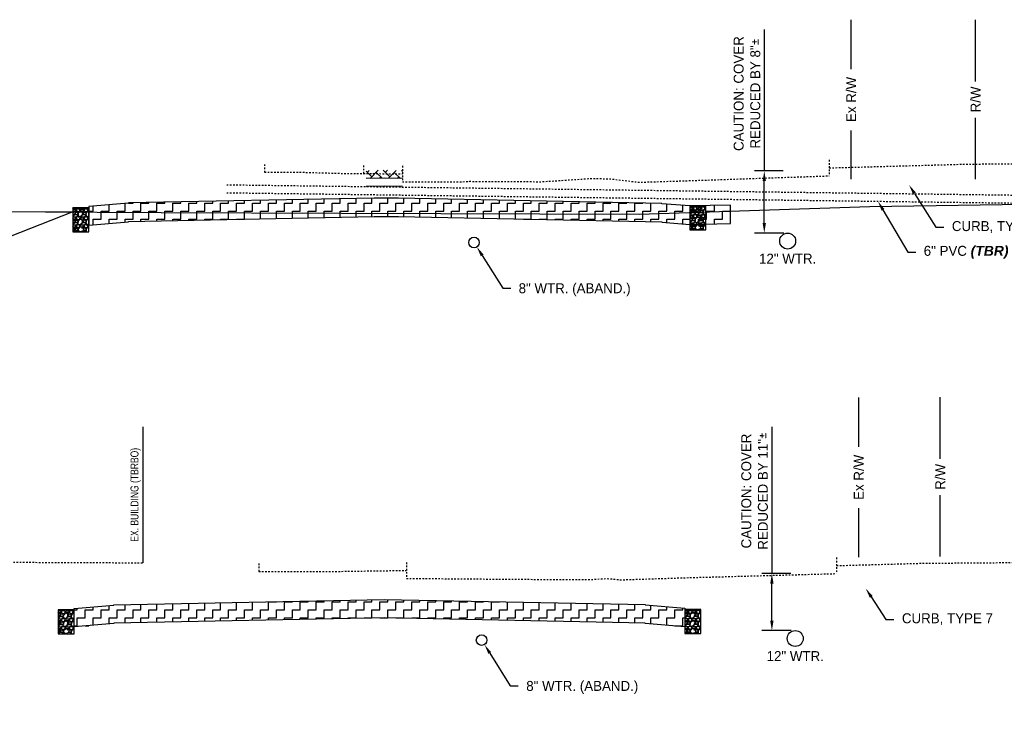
# Model space of a CAD drawing. Header units: feet. Extents: x 161250 to 169758, y 287353 to 289076.
# Tile 28 of 36: x 168385 to 168447, y 288291 to 288335. Entities that reach past the tile are written whole.
import ezdxf
from ezdxf import colors
from ezdxf.entities.mleader import LeaderData, LeaderLine
from ezdxf.math import Vec2, Vec3

# ---------------------------------------------------------------- set-up
doc = ezdxf.new("R2010")
doc.units = ezdxf.units.FT
doc.header["$MEASUREMENT"] = 0
doc.linetypes.add('OhDOT_USTN2', pattern=[0.11, 0.069, -0.041])
doc.linetypes.add('OhDOT_USTN5', pattern=[0.11, 0.055, -0.055])
for name, color, linetype in [('BD_X_Building', 130, 'Continuous'), ('DR_X_Storm_Sewer', 200, 'OhDOT_USTN5'), ('DR_X_Text', 210, 'Continuous'), ('PV_P_Curb', 6, 'Continuous'), ('RD_P_Text', 1, 'Continuous'), ('RW_P_Fee_RW', 10, 'rowpr'), ('RW_X_Fee_RW', 50, 'rowex'), ('SC_Shading1', 247, 'Continuous'), ('UT_X_Gas', 52, 'gasex'), ('UT_X_Gas_Text', 56, 'Continuous'), ('UT_X_Water_Text', 142, 'Continuous'), ('XS_P_Curb', 6, 'Continuous'), ('XS_X_Ground_Line', 180, 'OhDOT_USTN2')]:
    doc.layers.add(name, color=color, linetype=linetype)
doc.layers.add('DR_P_Storm_Sewer', color=1, linetype='Continuous', true_color=0xff0000)
doc.styles.add('Slanted', font='font31.shx', dxfattribs={"height": 0.1})
doc.styles.add('Slanted-Normal', font='font31.shx', dxfattribs={"height": 0.1})
doc.styles.get("Standard").update_dxf_attribs({"font": 'font31.shx'})
doc.styles.add('Straight-Normal', font='font30.shx', dxfattribs={"height": 0.1})
doc.linetypes.add('gasex', pattern='A,0.15,-0.2,0.15,-0.2,0.15,-0.1,["G",Straight-Normal,S=1,R=0,X=0,Y=-0.06],-0.15,0.15,-0.2,0.15,-0.2', length=1.8)
doc.linetypes.add('rowex', pattern='A,0.75,-0.05,["Ex R/W",Straight-Normal,S=1,R=0,X=0,Y=-0.06],-0.7,0.75,-0.3,0.75,-0.3,0.75,-0.3,0.75,-0.3', length=5.7)
doc.linetypes.add('rowpr', pattern='A,1.95,-0.05,["R/W",Slanted,S=1,R=0,X=0,Y=-0.06],-0.4,1.95', length=4.35)
doc.dimstyles.new('COEC', dxfattribs={"dimscale": 13.9, "dimtxt": 0.18, "dimasz": 0.18, "dimexe": 0.18, "dimexo": 0.0625, "dimgap": 0.09, "dimtad": 1, "dimzin": 0, "dimdsep": 46, "dimtxsty": 'Standard', "dimcen": 0.09, "dimclrd": 256, "dimclre": 256, "dimclrt": 256, "dimaunit": 1, "dimadec": 4, "dimazin": 0, "dimtfac": 1, "dimtofl": 0, "dimtmove": 0, "dimatfit": 3, "dimfxl": 1, "dimtolj": 1, "dimtzin": 0, "dimlwd": -1, "dimlwe": -1, "dimarcsym": 0})
pattern_1 = [(0, (0, 0), (0.5, 0.5), [0.5, -0.5]), (90, (0.5, 0), (-0.5, 0.5), [0.5, -0.5])]

# ---------------------------------------------------------------- blocks, each defined once
blk = doc.blocks.new('*D1540')
at = {"layer": 'Defpoints', "color": 0, "transparency": 16777216}
for p in [(168432.1, 288300.27), (168433.532, 288300.27), (168433.567, 288296.698)]:
    blk.add_point(p, dxfattribs=at)
at = {"layer": 'UT_X_Water_Text', "transparency": 16777216}
for p, q in [((168432.1, 288309.464), (168432.1, 288300.27)), ((168433.282, 288300.27), (168431.475, 288300.27)), ((168432.1, 288297.323), (168432.1, 288299.645)), ((168433.317, 288296.698), (168431.475, 288296.698))]:
    blk.add_line(p, q, dxfattribs=at)
for points in [[(168431.995, 288299.645), (168432.204, 288299.645), (168432.1, 288300.27)], [(168431.995, 288297.323), (168432.204, 288297.323), (168432.1, 288296.698)]]:
    blk.add_solid(points, dxfattribs=at)
at = {"layer": 'UT_X_Water_Text', "transparency": 16777216, "insert": (168431.016, 288305.447), "char_height": 0.625, "attachment_point": 5, "rotation": 90}
blk.add_mtext('\\A1;CAUTION: COVER\\PREDUCED BY 11"{\\fISOCPEUR|b0|i0|c0|p34;%%P}', dxfattribs=at)
blk = doc.blocks.new('*D1541')
at = {"layer": 'Defpoints', "color": 0, "transparency": 16777216}
for p in [(168431.623, 288325.52), (168433.057, 288325.52), (168433.09, 288321.624)]:
    blk.add_point(p, dxfattribs=at)
at = {"layer": 'UT_X_Water_Text', "transparency": 16777216}
for p, q in [((168431.623, 288334.39), (168431.623, 288325.52)), ((168432.807, 288325.52), (168430.998, 288325.52)), ((168431.623, 288322.249), (168431.623, 288324.895)), ((168432.84, 288321.624), (168430.998, 288321.624))]:
    blk.add_line(p, q, dxfattribs=at)
for points in [[(168431.519, 288324.895), (168431.727, 288324.895), (168431.623, 288325.52)], [(168431.519, 288322.249), (168431.727, 288322.249), (168431.623, 288321.624)]]:
    blk.add_solid(points, dxfattribs=at)
at = {"layer": 'UT_X_Water_Text', "transparency": 16777216, "insert": (168430.54, 288330.373), "char_height": 0.625, "attachment_point": 5, "rotation": 90}
blk.add_mtext('\\A1;CAUTION: COVER\\PREDUCED BY 8"{\\fISOCPEUR|b0|i0|c0|p34;%%P}', dxfattribs=at)

msp = doc.modelspace()

# ---------------------------------------------------------------- hatches: boundary and pattern name
at = {"layer": 'SC_Shading1'}
h = msp.add_hatch(dxfattribs=at)
h.set_pattern_fill('AR-HBONE', color=256, scale=0.1)
h.set_pattern_definition([(45, (578.0164, 370.6187), (0, 0.56568542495), [1.2, -0.4]), (135, (578.29926, 370.90154), (4e-17, 0.56568542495), [1.2, -0.4])])
h.paths.add_polyline_path([(168406.632, 288325.546), (168407.759, 288325.569), (168408.91, 288325.546), (168408.91, 288325.046), (168407.759, 288325.069), (168406.632, 288325.046)])
h = msp.add_hatch(dxfattribs=at)
h.set_pattern_fill('ZIGZAG', color=256, scale=4)
h.set_pattern_definition(pattern_1)
h.paths.add_polyline_path([(168429.51, 288322.216), (168429.51, 288323.376), (168426.956, 288323.325), (168425.201, 288323.465), (168425.201, 288323.485), (168408.66, 288323.816), (168407.132, 288323.821), (168391.724, 288323.513), (168391.724, 288323.493), (168389.224, 288323.285), (168389.224, 288322.125), (168391.724, 288322.333), (168391.724, 288322.353), (168407.132, 288322.661), (168408.66, 288322.656), (168425.201, 288322.325), (168425.201, 288322.305), (168426.956, 288322.165)])
h = msp.add_hatch(dxfattribs=at)
h.set_pattern_fill('GRAVEL', color=256, scale=0.5)
h.set_pattern_definition([(228.012787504, (855.63909, 103.18175), (-4, -4.5), [0.067268, -6.6595440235]), (184.969740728, (855.59409, 103.13175), (6, 0.5), [0.115434, -11.4279623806]), (132.510447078, (855.47909, 103.12175), (5, -5.5), [0.081394, -8.05801629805]), (267.273689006, (855.28409, 102.99675), (0.5, 10), [0.105119, -10.4067790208]), (292.833654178, (855.27909, 102.89175), (-2.5, 6), [0.1030775, -10.20468656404]), (357.273689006, (855.31909, 102.79675), (-10, 0.5), [0.105119, -10.4067790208]), (37.694240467, (855.424091, 102.79175), (-6.5, -5), [0.1390145, -13.76242427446]), (72.255328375, (855.534091, 102.87675), (3.5, 11), [0.131244, -12.9931607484]), (121.429565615, (855.57409, 103.00175), (-4, 6.5), [0.105475, -10.4420365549]), (175.236358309, (855.51909, 103.09175), (5.5, -0.5), [0.120416, -5.9003812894]), (222.397437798, (855.399091, 103.10175), (-6, -5.5), [0.155724, -15.4166875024]), (138.814074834, (855.77909, 102.99175), (-3.5, 3), [0.0531505, -5.2619224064]), (171.46923439, (855.73909, 103.02675), (6.5, -1), [0.1011185, -10.0107557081]), (225, (855.6391, 103.04175), (-6e-17, -0.5), [0.0707105, -0.6363962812]), (203.198590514, (855.60409, 103.10175), (2.5, 1), [0.038079, -3.7698075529]), (291.801409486, (855.56909, 103.08675), (-0.5, 1.5), [0.0538515, -2.6387309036]), (30.963756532, (855.58909, 103.03675), (1.5, 1), [0.0874645, -2.8280114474]), (161.565051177, (855.66409, 103.08175), (1, -0.5), [0.0632455, -1.5178933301]), (16.389540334, (855.27909, 103.08675), (5, 1.5), [0.0886, -8.7714225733]), (70.346175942, (855.36409, 103.11175), (-2.0000000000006, -5.5000000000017), [0.0743305, -7.35870387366]), (293.198590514, (855.66409, 103.18175), (-1, 2.5), [0.0761575, -3.7317290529]), (343.610459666, (855.69409, 103.11175), (-5, 1.5), [0.0886, -8.7714225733]), (339.44395478, (855.27909, 102.77675), (-2.5, 1), [0.08544, -4.18656187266]), (294.775140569, (855.35909, 102.74675), (-2.5, 5.5), [0.071589, -7.08732153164]), (66.801409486, (855.66909, 102.68175), (1, 2.5), [0.0761575, -3.7317290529]), (17.354024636, (855.69909, 102.75175), (-6.5, -2), [0.0838155, -8.2977118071]), (69.44395478, (855.42409, 102.68175), (-1, -2.5), [0.04272, -4.22928187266]), (101.309932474, (855.63909, 102.68175), (-0.5, 2), [0.025495, -2.5240147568]), (165.96375653, (855.63409, 102.70675), (1.5, -0.5), [0.1030775, -1.9584753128]), (186.009005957, (855.53409, 102.73175), (5, 0.5), [0.095525, -9.4569615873]), (303.690067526, (855.58909, 102.99175), (-0.5, 1), [0.072111, -1.7306646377]), (353.157226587, (855.629091, 102.93175), (8.5, -1), [0.125897, -12.463781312]), (60.945395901, (855.75409, 102.91675), (-2, -3.5), [0.051478, -5.0963370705]), (90, (855.7791, 102.96175), (-0.5, 0.5), [0.03, -0.47]), (120.256437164, (855.52409, 102.74675), (2, -3.5), [0.069462, -6.8767599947]), (48.012787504, (855.48909, 102.80675), (4, 4.5), [0.134536, -6.5922760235]), (0, (855.5791, 102.90675), (0.5, 0.5), [0.13, -0.37]), (325.304846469, (855.70909, 102.90675), (5, -3.5), [0.079057, -7.8266371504]), (254.0546041, (855.77409, 102.86175), (-0.5, -2), [0.072801, -3.56725394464]), (207.645975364, (855.75409, 102.79175), (-9.5, -5), [0.1185325, -11.7347370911]), (175.42607874, (855.649091, 102.73675), (-6.5, 0.5), [0.1253995, -12.414536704])])
edge = h.paths.add_edge_path()
edge.add_arc((168427.456, 288321.991), 0.166, 0, 360)
h.paths.add_polyline_path([(168426.956, 288321.825), (168427.456, 288321.825), (168427.956, 288321.825), (168427.956, 288323.325), (168426.956, 288323.325)])
h = msp.add_hatch(dxfattribs=at)
h.set_pattern_fill('GRAVEL', color=256, scale=0.5)
h.set_pattern_definition([(228.012787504, (816.90665, 103.05878), (-4, -4.5), [0.067268, -6.6595440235]), (184.969740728, (816.86165, 103.008779), (6, 0.5), [0.115434, -11.4279623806]), (132.510447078, (816.74665, 102.99878), (5, -5.5), [0.081394, -8.05801629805]), (267.273689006, (816.55165, 102.87378), (0.5, 10), [0.105119, -10.4067790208]), (292.833654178, (816.54665, 102.76878), (-2.5, 6), [0.1030775, -10.20468656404]), (357.273689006, (816.58665, 102.67378), (-10, 0.5), [0.105119, -10.4067790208]), (37.694240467, (816.69165, 102.668779), (-6.5, -5), [0.1390145, -13.76242427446]), (72.255328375, (816.80165, 102.753779), (3.5, 11), [0.131244, -12.9931607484]), (121.429565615, (816.84165, 102.87878), (-4, 6.5), [0.105475, -10.4420365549]), (175.236358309, (816.78665, 102.96878), (5.5, -0.5), [0.120416, -5.9003812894]), (222.397437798, (816.66665, 102.978779), (-6, -5.5), [0.155724, -15.4166875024]), (138.814074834, (817.04665, 102.86878), (-3.5, 3), [0.0531505, -5.2619224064]), (171.46923439, (817.00665, 102.90378), (6.5, -1), [0.1011185, -10.0107557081]), (225, (816.90665, 102.91878), (-6e-17, -0.5), [0.0707105, -0.6363962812]), (203.198590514, (816.87165, 102.97878), (2.5, 1), [0.038079, -3.7698075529]), (291.801409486, (816.83665, 102.96378), (-0.5, 1.5), [0.0538515, -2.6387309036]), (30.963756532, (816.85665, 102.91378), (1.5, 1), [0.0874645, -2.8280114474]), (161.565051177, (816.93165, 102.95878), (1, -0.5), [0.0632455, -1.5178933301]), (16.389540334, (816.54665, 102.96378), (5, 1.5), [0.0886, -8.7714225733]), (70.346175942, (816.63165, 102.98878), (-2.0000000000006, -5.5000000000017), [0.0743305, -7.35870387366]), (293.198590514, (816.93165, 103.05878), (-1, 2.5), [0.0761575, -3.7317290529]), (343.610459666, (816.96165, 102.98878), (-5, 1.5), [0.0886, -8.7714225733]), (339.44395478, (816.54665, 102.65378), (-2.5, 1), [0.08544, -4.18656187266]), (294.775140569, (816.62665, 102.62378), (-2.5, 5.5), [0.071589, -7.08732153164]), (66.801409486, (816.93665, 102.55878), (1, 2.5), [0.0761575, -3.7317290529]), (17.354024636, (816.96665, 102.62878), (-6.5, -2), [0.0838155, -8.2977118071]), (69.44395478, (816.69165, 102.55878), (-1, -2.5), [0.04272, -4.22928187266]), (101.309932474, (816.90665, 102.55878), (-0.5, 2), [0.025495, -2.5240147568]), (165.96375653, (816.90165, 102.58378), (1.5, -0.5), [0.1030775, -1.9584753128]), (186.009005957, (816.80165, 102.60878), (5, 0.5), [0.095525, -9.4569615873]), (303.690067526, (816.85665, 102.86878), (-0.5, 1), [0.072111, -1.7306646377]), (353.157226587, (816.89665, 102.808779), (8.5, -1), [0.125897, -12.463781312]), (60.945395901, (817.02165, 102.79378), (-2, -3.5), [0.051478, -5.0963370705]), (90, (817.04665, 102.8388), (-0.5, 0.5), [0.03, -0.47]), (120.256437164, (816.79165, 102.62378), (2, -3.5), [0.069462, -6.8767599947]), (48.012787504, (816.75665, 102.68378), (4, 4.5), [0.134536, -6.5922760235]), (0, (816.84665, 102.7838), (0.5, 0.5), [0.13, -0.37]), (325.304846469, (816.97665, 102.78378), (5, -3.5), [0.079057, -7.8266371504]), (254.0546041, (817.04165, 102.73878), (-0.5, -2), [0.072801, -3.56725394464]), (207.645975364, (817.02165, 102.668779), (-9.5, -5), [0.1185325, -11.7347370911]), (175.42607874, (816.91665, 102.613779), (-6.5, 0.5), [0.1253995, -12.414536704])])
edge = h.paths.add_edge_path()
edge.add_arc((168388.724, 288321.868), 0.166, 0, 360)
h.paths.add_polyline_path([(168388.224, 288321.702), (168388.724, 288321.702), (168389.224, 288321.702), (168389.224, 288323.202), (168388.224, 288323.202)])
h = msp.add_hatch(dxfattribs=at)
h.set_pattern_fill('ZIGZAG', color=256, scale=4)
h.set_pattern_definition(pattern_1)
h.paths.add_polyline_path([(168426.645, 288296.934), (168424.145, 288297.143), (168424.145, 288297.163), (168407.757, 288297.49), (168390.801, 288297.151), (168390.801, 288297.131), (168388.301, 288296.923), (168388.301, 288298.083), (168390.801, 288298.291), (168390.801, 288298.311), (168407.757, 288298.65), (168424.145, 288298.323), (168424.145, 288298.303), (168426.645, 288298.094)])
h = msp.add_hatch(dxfattribs=at)
h.set_pattern_fill('GRAVEL', color=256, scale=0.5)
h.set_pattern_definition([(228.012787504, (815.983627, 77.856923), (-4, -4.5), [0.067268, -6.6595440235]), (184.969740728, (815.938627, 77.806923), (6, 0.5), [0.115434, -11.4279623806]), (132.510447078, (815.823627, 77.796923), (5, -5.5), [0.081394, -8.05801629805]), (267.273689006, (815.628627, 77.671923), (0.5, 10), [0.105119, -10.4067790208]), (292.833654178, (815.623627, 77.566923), (-2.5, 6), [0.1030775, -10.20468656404]), (357.273689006, (815.663627, 77.471923), (-10, 0.5), [0.105119, -10.4067790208]), (37.694240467, (815.768627, 77.466923), (-6.5, -5), [0.1390145, -13.76242427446]), (72.255328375, (815.878627, 77.551923), (3.5, 11), [0.131244, -12.9931607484]), (121.429565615, (815.918627, 77.676923), (-4, 6.5), [0.105475, -10.4420365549]), (175.236358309, (815.863627, 77.766923), (5.5, -0.5), [0.120416, -5.9003812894]), (222.397437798, (815.743627, 77.776923), (-6, -5.5), [0.155724, -15.4166875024]), (138.814074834, (816.123627, 77.666923), (-3.5, 3), [0.0531505, -5.2619224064]), (171.46923439, (816.083627, 77.701923), (6.5, -1), [0.1011185, -10.0107557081]), (225, (815.98363, 77.71692), (-6e-17, -0.5), [0.0707105, -0.6363962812]), (203.198590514, (815.948627, 77.77692), (2.5, 1), [0.038079, -3.7698075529]), (291.801409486, (815.91363, 77.76192), (-0.5, 1.5), [0.0538515, -2.6387309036]), (30.963756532, (815.93363, 77.71192), (1.5, 1), [0.0874645, -2.8280114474]), (161.565051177, (816.00863, 77.75692), (1, -0.5), [0.0632455, -1.5178933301]), (16.389540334, (815.623627, 77.761923), (5, 1.5), [0.0886, -8.7714225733]), (70.346175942, (815.708627, 77.786923), (-2.0000000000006, -5.5000000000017), [0.0743305, -7.35870387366]), (293.198590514, (816.008627, 77.85692), (-1, 2.5), [0.0761575, -3.7317290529]), (343.610459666, (816.038627, 77.786923), (-5, 1.5), [0.0886, -8.7714225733]), (339.44395478, (815.623627, 77.451923), (-2.5, 1), [0.08544, -4.18656187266]), (294.775140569, (815.703627, 77.421923), (-2.5, 5.5), [0.071589, -7.08732153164]), (66.801409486, (816.013627, 77.35692), (1, 2.5), [0.0761575, -3.7317290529]), (17.354024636, (816.043627, 77.426923), (-6.5, -2), [0.0838155, -8.2977118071]), (69.44395478, (815.768627, 77.356923), (-1, -2.5), [0.04272, -4.22928187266]), (101.309932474, (815.98363, 77.35692), (-0.5, 2), [0.025495, -2.5240147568]), (165.96375653, (815.97863, 77.38192), (1.5, -0.5), [0.1030775, -1.9584753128]), (186.009005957, (815.878627, 77.406923), (5, 0.5), [0.095525, -9.4569615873]), (303.690067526, (815.93363, 77.66692), (-0.5, 1), [0.072111, -1.7306646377]), (353.157226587, (815.973627, 77.606923), (8.5, -1), [0.125897, -12.463781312]), (60.945395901, (816.098627, 77.591923), (-2, -3.5), [0.051478, -5.0963370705]), (90, (816.12363, 77.6369), (-0.5, 0.5), [0.03, -0.47]), (120.256437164, (815.868627, 77.421923), (2, -3.5), [0.069462, -6.8767599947]), (48.012787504, (815.833627, 77.481923), (4, 4.5), [0.134536, -6.5922760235]), (0, (815.92363, 77.5819), (0.5, 0.5), [0.13, -0.37]), (325.304846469, (816.053627, 77.581923), (5, -3.5), [0.079057, -7.8266371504]), (254.0546041, (816.11863, 77.53692), (-0.5, -2), [0.072801, -3.56725394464]), (207.645975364, (816.098627, 77.466923), (-9.5, -5), [0.1185325, -11.7347370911]), (175.42607874, (815.993627, 77.411923), (-6.5, 0.5), [0.1253995, -12.414536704])])
edge = h.paths.add_edge_path()
edge.add_arc((168387.801, 288296.666), 0.166, 0, 360)
h.paths.add_polyline_path([(168387.301, 288296.5), (168387.801, 288296.5), (168388.301, 288296.5), (168388.301, 288298), (168387.301, 288298)])
h = msp.add_hatch(dxfattribs=at)
h.set_pattern_fill('GRAVEL', color=256, scale=0.5)
h.set_pattern_definition([(228.012787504, (855.32798, 77.86828), (-4, -4.5), [0.067268, -6.6595440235]), (184.969740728, (855.282982, 77.818279), (6, 0.5), [0.115434, -11.4279623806]), (132.510447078, (855.167982, 77.80828), (5, -5.5), [0.081394, -8.05801629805]), (267.273689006, (854.972982, 77.683279), (0.5, 10), [0.105119, -10.4067790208]), (292.833654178, (854.967982, 77.578279), (-2.5, 6), [0.1030775, -10.20468656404]), (357.273689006, (855.007982, 77.483279), (-10, 0.5), [0.105119, -10.4067790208]), (37.694240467, (855.112982, 77.478279), (-6.5, -5), [0.1390145, -13.76242427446]), (72.255328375, (855.222982, 77.563279), (3.5, 11), [0.131244, -12.9931607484]), (121.429565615, (855.262982, 77.688279), (-4, 6.5), [0.105475, -10.4420365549]), (175.236358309, (855.20798, 77.77828), (5.5, -0.5), [0.120416, -5.9003812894]), (222.397437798, (855.087982, 77.788279), (-6, -5.5), [0.155724, -15.4166875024]), (138.814074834, (855.46798, 77.67828), (-3.5, 3), [0.0531505, -5.2619224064]), (171.46923439, (855.427982, 77.713279), (6.5, -1), [0.1011185, -10.0107557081]), (225, (855.32798, 77.72828), (-6e-17, -0.5), [0.0707105, -0.6363962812]), (203.198590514, (855.29298, 77.78828), (2.5, 1), [0.038079, -3.7698075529]), (291.801409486, (855.25798, 77.77328), (-0.5, 1.5), [0.0538515, -2.6387309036]), (30.963756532, (855.27798, 77.72328), (1.5, 1), [0.0874645, -2.8280114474]), (161.565051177, (855.35298, 77.76828), (1, -0.5), [0.0632455, -1.5178933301]), (16.389540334, (854.967982, 77.773279), (5, 1.5), [0.0886, -8.7714225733]), (70.346175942, (855.052982, 77.79828), (-2.0000000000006, -5.5000000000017), [0.0743305, -7.35870387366]), (293.198590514, (855.35298, 77.86828), (-1, 2.5), [0.0761575, -3.7317290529]), (343.610459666, (855.382982, 77.798279), (-5, 1.5), [0.0886, -8.7714225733]), (339.44395478, (854.96798, 77.46328), (-2.5, 1), [0.08544, -4.18656187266]), (294.775140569, (855.04798, 77.43328), (-2.5, 5.5), [0.071589, -7.08732153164]), (66.801409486, (855.35798, 77.36828), (1, 2.5), [0.0761575, -3.7317290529]), (17.354024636, (855.387982, 77.43828), (-6.5, -2), [0.0838155, -8.2977118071]), (69.44395478, (855.11298, 77.36828), (-1, -2.5), [0.04272, -4.22928187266]), (101.309932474, (855.32798, 77.36828), (-0.5, 2), [0.025495, -2.5240147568]), (165.96375653, (855.32298, 77.39328), (1.5, -0.5), [0.1030775, -1.9584753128]), (186.009005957, (855.222982, 77.418279), (5, 0.5), [0.095525, -9.4569615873]), (303.690067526, (855.27798, 77.67828), (-0.5, 1), [0.072111, -1.7306646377]), (353.157226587, (855.317982, 77.618279), (8.5, -1), [0.125897, -12.463781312]), (60.945395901, (855.44298, 77.60328), (-2, -3.5), [0.051478, -5.0963370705]), (90, (855.468, 77.6483), (-0.5, 0.5), [0.03, -0.47]), (120.256437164, (855.21298, 77.43328), (2, -3.5), [0.069462, -6.8767599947]), (48.012787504, (855.17798, 77.49328), (4, 4.5), [0.134536, -6.5922760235]), (0, (855.268, 77.5933), (0.5, 0.5), [0.13, -0.37]), (325.304846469, (855.397982, 77.59328), (5, -3.5), [0.079057, -7.8266371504]), (254.0546041, (855.46298, 77.54828), (-0.5, -2), [0.072801, -3.56725394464]), (207.645975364, (855.442982, 77.478279), (-9.5, -5), [0.1185325, -11.7347370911]), (175.42607874, (855.337982, 77.423279), (-6.5, 0.5), [0.1253995, -12.414536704])])
edge = h.paths.add_edge_path()
edge.add_arc((168427.145, 288296.677), 0.166, 0, 360)
h.paths.add_polyline_path([(168426.645, 288296.511), (168427.145, 288296.511), (168427.645, 288296.511), (168427.645, 288298.011), (168426.645, 288298.011)])

# ---------------------------------------------------------------- linework, layer by layer
at = {"layer": 'BD_X_Building', "flags": 128}
msp.add_lwpolyline([(168392.637, 288300.945), (168392.637, 288309.475)], dxfattribs=at)
at = {"layer": 'DR_P_Storm_Sewer'}
for centre in [(168427.456, 288321.991), (168388.724, 288321.868), (168387.801, 288296.666), (168427.145, 288296.677)]:
    msp.add_circle(centre, 0.166, dxfattribs=at)
at = {"layer": 'DR_X_Storm_Sewer', "flags": 128}
for points in [[(168397.883, 288324.656), (168473.757, 288323.662)], [(168397.883, 288324.156), (168473.757, 288323.162)]]:
    msp.add_lwpolyline(points, dxfattribs=at)
at = {"layer": 'PV_P_Curb', "flags": 128}
for points in [[(168429.51, 288322.216), (168429.51, 288323.376), (168426.956, 288323.325), (168425.201, 288323.465), (168425.201, 288323.485), (168408.66, 288323.816), (168407.132, 288323.821), (168391.724, 288323.513), (168391.724, 288323.493), (168389.224, 288323.285), (168389.224, 288322.125), (168391.724, 288322.333), (168391.724, 288322.353), (168407.132, 288322.661), (168408.66, 288322.656), (168425.201, 288322.325), (168425.201, 288322.305), (168426.956, 288322.165)], [(168426.645, 288296.934), (168424.145, 288297.143), (168424.145, 288297.163), (168407.757, 288297.49), (168390.801, 288297.151), (168390.801, 288297.131), (168388.301, 288296.923), (168388.301, 288298.083), (168390.801, 288298.291), (168390.801, 288298.311), (168407.757, 288298.65), (168424.145, 288298.323), (168424.145, 288298.303), (168426.645, 288298.094)]]:
    msp.add_lwpolyline(points, close=True, dxfattribs=at)
at = {"layer": 'RW_P_Fee_RW', "flags": 128}
for points in [[(168444.887, 288331.133), (168444.887, 288335.006)], [(168444.887, 288325.006), (168444.887, 288328.849)], [(168442.672, 288307.462), (168442.672, 288311.335)], [(168442.672, 288301.335), (168442.672, 288305.178)]]:
    msp.add_lwpolyline(points, dxfattribs=at)
at = {"layer": 'RW_X_Fee_RW', "linetype": 'Continuous', "flags": 128}
for points in [[(168437.08, 288331.91), (168437.08, 288335.006)], [(168437.08, 288325.006), (168437.08, 288328.061)], [(168437.556, 288308.211), (168437.556, 288311.307)], [(168437.556, 288301.307), (168437.556, 288304.362)]]:
    msp.add_lwpolyline(points, dxfattribs=at)
at = {"layer": 'UT_X_Gas', "flags": 128}
msp.add_lwpolyline([(168337.757, 288323.26), (168389.757, 288322.943), (168393.757, 288322.91), (168405.086, 288322.869), (168423.777, 288322.811), (168438.257, 288323.284), (168456.257, 288323.565), (168477.757, 288323.769)], dxfattribs=at)
at = {"layer": 'UT_X_Water_Text'}
for centre, radius in [((168433.09, 288321.124), 0.5), ((168413.403, 288321.035), 0.333), ((168413.882, 288296.097), 0.333), ((168433.567, 288296.198), 0.5)]:
    msp.add_circle(centre, radius, dxfattribs=at)
at = {"layer": 'XS_P_Curb', "flags": 128}
for points in [[(168408.91, 288325.046), (168407.759, 288325.069), (168406.632, 288325.046)], [(168408.91, 288324.546), (168407.759, 288324.569), (168406.632, 288324.546)]]:
    msp.add_lwpolyline(points, dxfattribs=at)
for points in [[(168426.956, 288321.825), (168427.956, 288321.825), (168427.956, 288323.325), (168426.956, 288323.325)], [(168388.224, 288321.702), (168389.224, 288321.702), (168389.224, 288323.202), (168388.224, 288323.202)], [(168387.301, 288296.5), (168388.301, 288296.5), (168388.301, 288298), (168387.301, 288298)], [(168426.645, 288296.511), (168427.645, 288296.511), (168427.645, 288298.011), (168426.645, 288298.011)]]:
    msp.add_lwpolyline(points, close=True, dxfattribs=at)
at = {"layer": 'XS_X_Ground_Line', "flags": 128}
for points in [[(168400.256, 288325.935), (168400.256, 288325.435)], [(168406.463, 288325.863), (168406.463, 288325.363)], [(168408.908, 288325.835), (168408.908, 288324.835)], [(168435.697, 288325.713), (168444.161, 288325.946), (168456.079, 288326.064), (168456.97, 288326.072), (168467.364, 288326.171), (168477.757, 288326.269)], [(168435.697, 288326.213), (168435.697, 288325.213)], [(168400.256, 288325.435), (168402.728, 288325.436), (168405.02, 288325.371), (168406.463, 288325.363)], [(168406.463, 288325.363), (168407.757, 288325.347), (168408.908, 288325.335)], [(168408.908, 288324.835), (168410.996, 288324.837), (168412.619, 288324.838), (168413.137, 288324.87), (168417.637, 288324.846), (168420.849, 288325.056), (168422.017, 288325.016), (168423.777, 288324.811), (168427.039, 288324.917), (168434.701, 288325.179), (168435.697, 288325.213)], [(168351.889, 288301.123), (168392.637, 288300.945)], [(168436.162, 288300.769), (168441.446, 288300.916), (168447.373, 288300.963), (168452.679, 288301.076), (168459.163, 288301.173), (168468.126, 288301.307), (168472.942, 288301.359), (168477.757, 288301.411)], [(168436.162, 288301.269), (168436.162, 288300.269)], [(168399.893, 288300.905), (168399.893, 288300.405)], [(168399.893, 288300.405), (168404.982, 288300.407), (168407.757, 288300.448), (168409.168, 288300.468)], [(168409.168, 288300.968), (168409.168, 288299.968)], [(168409.168, 288299.968), (168415.765, 288299.915), (168420.639, 288299.888), (168421.654, 288299.955), (168422.023, 288299.942), (168422.579, 288299.877), (168426.646, 288300.009), (168436.162, 288300.269)]]:
    msp.add_lwpolyline(points, dxfattribs=at)

# ---------------------------------------------------------------- texts
at = {"layer": 'BD_X_Building', "insert": (168392.168, 288305.21), "char_height": 0.5, "attachment_point": 5, "rotation": 90}
msp.add_mtext_dynamic_manual_height_columns('{\\W0.8;EX. BUILDING (TBRBO)}', width=10.69954, gutter_width=10, heights=[0], dxfattribs=at)
at = {"layer": 'RW_P_Fee_RW', "char_height": 0.625, "attachment_point": 5, "rotation": 90}
for insert in [(168444.887, 288330.006), (168442.672, 288306.335)]:
    msp.add_mtext_dynamic_manual_height_columns('R/W', width=4.5665, gutter_width=10, heights=[0], dxfattribs=dict(at, insert=insert))
at = {"layer": 'RW_X_Fee_RW', "char_height": 0.625, "attachment_point": 5, "rotation": 90}
for insert in [(168437.08, 288330.006), (168437.556, 288306.307)]:
    msp.add_mtext_dynamic_manual_height_columns('Ex R/W', width=9.60773, gutter_width=10, heights=[0], dxfattribs=dict(at, insert=insert))
at = {"layer": 'UT_X_Water_Text', "char_height": 0.625, "attachment_point": 2}
for insert in [(168433.09, 288320.333), (168433.567, 288295.407)]:
    msp.add_mtext_dynamic_manual_height_columns('12" WTR.', width=4.5, gutter_width=10, heights=[0], dxfattribs=dict(at, insert=insert))

# ---------------------------------------------------------------- dimensions: what is measured, and where the dimension line sits
at = {"layer": 'UT_X_Water_Text'}
for base, p1, p2, text, picture, middle in [((168431.623, 288325.52), (168433.09, 288321.624), (168433.057, 288325.52), 'CAUTION: COVER\\PREDUCED BY 8"{\\fISOCPEUR|b0|i0|c0|p34;%%P}', '*D1541', (168431.965, 288330.373)), ((168432.1, 288300.27), (168433.567, 288296.698), (168433.532, 288300.27), 'CAUTION: COVER\\PREDUCED BY 11"{\\fISOCPEUR|b0|i0|c0|p34;%%P}', '*D1540', (168432.442, 288305.447))]:
    dim = msp.add_linear_dim(base=base, p1=p1, p2=p2, angle=90, text=text, dimstyle='COEC', override={"dimscale": 5, "dimtxt": 0.125, "dimasz": 0.125, "dimexe": 0.125, "dimexo": 0.05, "dimgap": 0.05, "dimtmove": 1}, dxfattribs=at)
    dim.commit()
    dim.dimension.update_dxf_attribs({"geometry": picture, "text_midpoint": middle, "dimtype": 160})

# ---------------------------------------------------------------- leaders
at = {"layer": 'DR_X_Text'}
ml = msp.add_multileader_mtext('Standard', dxfattribs=at)
ml.set_content('6" PVC {\\fArial|b1|i1|c0|p34;\\C1;(TBR)}', color=256, style='Slanted-Normal')
ml.set_leader_properties()
ml.build(insert=Vec2(0, 0))
ml.multileader.update_dxf_attribs({"dogleg_length": 0.1, "arrow_head_size": 0.625, "scale": 5})
ctx = ml.context
ctx.base_point, ctx.scale, ctx.char_height, ctx.arrow_head_size, ctx.landing_gap_size, ctx.plane_origin = Vec3(168441.131, 288320.419), 5, 0.625, 0.625, 0.5, Vec3(168438.757, 288323.621)
notes = []
notes.append((ctx, [(0, (1, 1, 0), (168440.631, 288320.419), (1, 0), 0.5, [(0, [(168438.757, 288323.621)], 0, [])])]))
ctx.mtext.insert, ctx.mtext.flow_direction = Vec3(168441.631, 288320.823), 5
at = {"layer": 'RD_P_Text', "color": 3}
ml = msp.add_multileader_mtext('Standard', dxfattribs=at)
ml.set_content('CURB, TYPE 7', color=3, style='Slanted-Normal')
ml.set_leader_properties()
ml.build(insert=Vec2(0, 0))
ml.multileader.update_dxf_attribs({"dogleg_length": 0.1, "arrow_head_size": 0.625, "scale": 5})
ctx = ml.context
ctx.base_point, ctx.scale, ctx.char_height, ctx.arrow_head_size, ctx.landing_gap_size, ctx.plane_origin = Vec3(168442.896, 288321.993), 5, 0.625, 0.625, 0.5, Vec3(168434.952, 288323.208)
notes.append((ctx, [(0, (1, 1, 0), (168442.396, 288321.993), (1, 0), 0.5, [(0, [(168440.71, 288324.644)], 0, [])])]))
ctx.mtext.insert, ctx.mtext.flow_direction = Vec3(168443.396, 288322.375), 5
ml = msp.add_multileader_mtext('Standard', dxfattribs=at)
ml.set_content('CURB, TYPE 7', color=3, style='Slanted-Normal')
ml.set_leader_properties()
ml.build(insert=Vec2(0, 0))
ml.multileader.update_dxf_attribs({"dogleg_length": 0.1, "arrow_head_size": 0.625, "scale": 5})
ctx = ml.context
ctx.base_point, ctx.scale, ctx.char_height, ctx.arrow_head_size, ctx.landing_gap_size, ctx.plane_origin = Vec3(168439.76, 288297.396), 5, 0.625, 0.625, 0.5, Vec3(168432.232, 288297.898)
notes.append((ctx, [(0, (1, 1, 0), (168439.26, 288297.396), (1, 0), 0.5, [(0, [(168437.991, 288299.334)], 0, [])])]))
ctx.mtext.insert, ctx.mtext.flow_direction = Vec3(168440.26, 288297.778), 5
at = {"layer": 'UT_X_Gas_Text'}
ml = msp.add_multileader_mtext('Standard', dxfattribs=at)
ml.set_content('{\\fArial|b1|i1|c0|p34;\\C1;CAUTION:} U.G. GAS\\PCROSSING AT STA. 2592+81.03', color=256, style='Slanted-Normal')
ml.set_leader_properties()
ml.build(insert=Vec2(0, 0))
ml.multileader.update_dxf_attribs({"dogleg_length": 0.1, "arrow_head_size": 0.625, "scale": 5})
ctx = ml.context
ctx.base_point, ctx.scale, ctx.char_height, ctx.arrow_head_size, ctx.landing_gap_size, ctx.plane_origin = Vec3(168364.846, 288319.925), 5, 0.625, 0.625, 0.5, Vec3(168364.655, 288321.139)
ctx.text_align_type = 2
notes.append((ctx, [(1, (1, 1, 0), (168380.458, 288319.925), (-1, 0), 0.5, [(1, [(168381.757, 288322.991), (168388.224, 288322.952)], 0, [])])]))
ctx.mtext.insert, ctx.mtext.alignment, ctx.mtext.flow_direction = Vec3(168379.458, 288320.238), 3, 5
at = {"layer": 'UT_X_Water_Text'}
ml = msp.add_multileader_mtext('Standard', dxfattribs=at)
ml.set_content('8" WTR. (ABAND.)', color=256, style='Slanted-Normal')
ml.set_leader_properties()
ml.build(insert=Vec2(0, 0))
ml.multileader.update_dxf_attribs({"dogleg_length": 0.1, "arrow_head_size": 0.625, "scale": 5})
ctx = ml.context
ctx.base_point, ctx.scale, ctx.char_height, ctx.arrow_head_size, ctx.landing_gap_size, ctx.plane_origin = Vec3(168415.705, 288318.163), 5, 0.625, 0.625, 0.5, Vec3(168424.459, 288320.053)
notes.append((ctx, [(0, (1, 1, 0), (168415.205, 288318.163), (1, 0), 0.5, [(0, [(168413.583, 288320.755)], 0, [])])]))
ctx.mtext.insert, ctx.mtext.flow_direction = Vec3(168416.205, 288318.475), 5
ml = msp.add_multileader_mtext('Standard', dxfattribs=at)
ml.set_content('8" WTR. (ABAND.)', color=256, style='Slanted-Normal')
ml.set_leader_properties()
ml.build(insert=Vec2(0, 0))
ml.multileader.update_dxf_attribs({"dogleg_length": 0.1, "arrow_head_size": 0.625, "scale": 5})
ctx = ml.context
ctx.base_point, ctx.scale, ctx.char_height, ctx.arrow_head_size, ctx.landing_gap_size, ctx.plane_origin = Vec3(168416.183, 288293.224), 5, 0.625, 0.625, 0.5, Vec3(168424.938, 288295.114)
notes.append((ctx, [(0, (1, 1, 0), (168415.683, 288293.224), (1, 0), 0.5, [(0, [(168414.062, 288295.816)], 0, [])])]))
ctx.mtext.insert, ctx.mtext.flow_direction = Vec3(168416.683, 288293.536), 5
for ctx, leaders in notes:
    for number, flags, end, landing, length, lines in leaders:
        leader = LeaderData()
        leader.index, (leader.has_last_leader_line, leader.has_dogleg_vector, leader.attachment_direction) = number, flags
        leader.last_leader_point, leader.dogleg_vector, leader.dogleg_length = Vec3(end), Vec3(landing), length
        for number, points, colour, breaks in lines:
            line = LeaderLine()
            line.index, line.vertices, line.color, line.breaks = number, Vec3.list(points), colors.encode_raw_color(colour), breaks
            leader.lines.append(line)
        ctx.leaders.append(leader)

doc.saveas('drawing.dxf')
